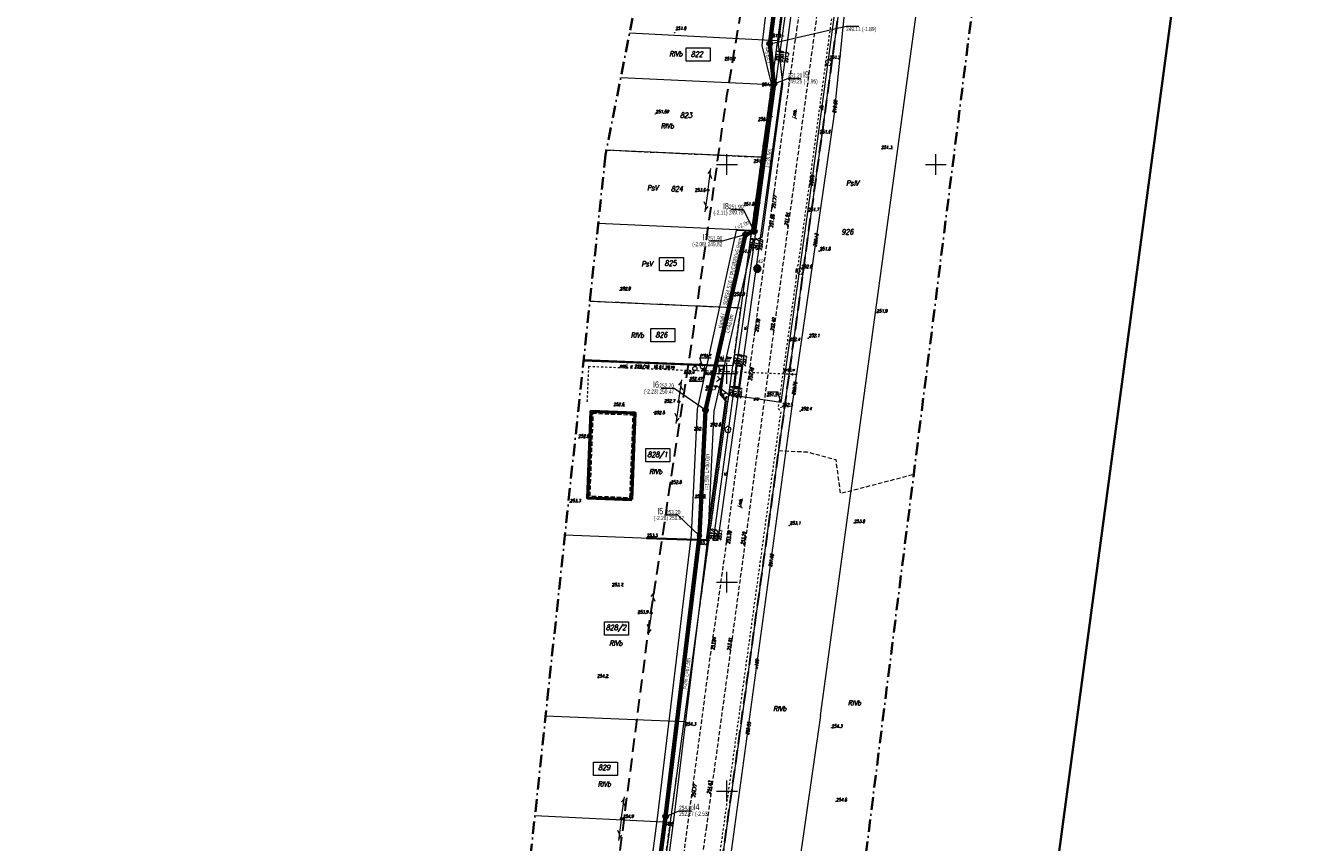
# Model space of a CAD drawing. Header units: millimetres. Extents: x 7436010 to 7436992, y 5663514 to 5666647.
# Tile 62 of 73: x 7436582 to 7436891, y 5666138 to 5666333. Entities that reach past the tile are written whole.
import ezdxf
from ezdxf.enums import TextEntityAlignment as Align

# ---------------------------------------------------------------- set-up
doc = ezdxf.new("R2010")
doc.units = ezdxf.units.MM
doc.header["$PDSIZE"] = 1
for name, pattern in [('$0$HIDDEN', [9.525, 6.35, -3.175]), ('1', [0]), ('3', [1, 0.5, -0.5]), ('BUW', [1.5, 1, -0.5]), ('GAK', [3.5, 2, -0.75, 0, -0.75]), ('GDE', [0]), ('GUZ', [1.5, 1, -0.5]), ('KOR', [2, 1, 1]), ('KOU', [1.5, 1, -0.5]), ('UBE', [0]), ('UPE', [2, 1, 1]), ('UPW', [2, 1, 1])]:
    doc.linetypes.add(name, pattern=pattern)
for name, color, linetype, lineweight in [('1 OGRODZENIE', 7, 'BGT', 35), ('3 BUDYNEK W BUDOWIE', 7, 'Continuous', 50), ('42 RZĘDNE WODOCIĄG', 5, 'Continuous', 18), ('5 RÓW PRZYDROŻNY', 7, 'Continuous', 18), ('7 HYDRANT W BUDOWIE', 5, 'Continuous', 18), ('8 STUDZIENKA WODNA W BUDOWIE', 5, 'Continuous', 18), ('_AA_Kanalizacja grawitacyjna - trasa', 244, 'Continuous', 70), ('_AA_Studnia kanalizacyjna bet.1000mm - symbol', 24, 'Continuous', 40), ('_DZIAŁKI DO POZWOLENIA', 110, 'Continuous', 9), ('_GG_Otwory geologiczne - symbole', 10, 'Continuous', 40), ('_LINIA ROZ.LOKA', 4, '$0$HIDDEN', 30), ('Dzialki', 7, 'GDE', 18), ('EDZPD_L_1', 7, 'GDE', 18), ('EDZTD_T_0', 7, 'Continuous', 18), ('EUZOU_T_0', 96, 'Continuous', 18), ('EUZOU_T_3', 7, 'Continuous', 18), ('EUZPU_L_3', 7, 'KOR', 18), ('GG_otwory_geologiczne_geolog', 10, 'Continuous', 40), ('Linie_odn', 7, 'Continuous', 9), ('Numery działek uzupełnienie', 7, 'Continuous', 18), ('Numery_dzialek', 7, 'Continuous', 18), ('obszar odziaływania inwestcyji', 80, 'Continuous', 20), ('Podzial_sekcyjny_krzyze', 7, 'Continuous', 13), ('Punkty', 7, 'Continuous', 18), ('PunPOMIAR1', 7, 'Continuous', 18), ('RzedPOMIAR1', 7, 'Continuous', 18), ('SDROK_T_0', 7, 'Continuous', 18), ('SDRPK_L_1', 7, 'KOU', 18), ('SDRPK_L_4', 7, 'KOU', 18), ('SDRPT_L_0', 7, '1', 35), ('SIEC_ENERGETYCZNA_L_0', 1, '3', 18), ('SIEC_WODOCIAGOWA_L_0', 5, '3', 18), ('SZOPO_L_0', 7, 'BGT', 35), ('SZOPO_T_0', 7, 'Continuous', 18), ('SZZPZ_T_0', 7, 'Continuous', 18), ('UEEOA_T_0', 1, 'Continuous', 18), ('UEEOC_T_0', 1, 'Continuous', 18), ('UEEOO_T_0', 1, 'Continuous', 18), ('UEEPA_T_0', 1, 'Continuous', 18), ('UEEPB_L_0', 1, 'UBE', 18), ('UEEPON_L_0', 1, 'UPE', 18), ('UTTPA_T_3', 30, 'Continuous', 18), ('UWWOC_T_0', 5, 'Continuous', 18), ('UWWOO_T_0', 5, 'Continuous', 18), ('UWWPO_L_1', 5, '1', 18), ('UŻYTKI LINIE', 96, 'GUZ', 18), ('UŻYTKI OZNACZENIE', 96, 'Continuous', 18), ('WEKTOR WODOCIĄGI wo', 5, 'Continuous', 18), ('WUKOS_T_0', 7, 'Continuous', 18), ('WUKOS_T_1', 7, 'Continuous', 18), ('ZAKRES MAPY', 1, 'GAK', 35)]:
    doc.layers.add(name, color=color, linetype=linetype, lineweight=lineweight)
for name, color, linetype in [('_AA_Studnia kanalizacyjna bet.1000mm - plamki', 255, 'Continuous'), ('_map', 7, 'Continuous'), ('TEKST ks sieć L _ i', 244, 'Continuous'), ('TEKST ks studnia', 244, 'Continuous')]:
    doc.layers.add(name, color=color, linetype=linetype)
doc.layers.add('RAMA WYPLOT', color=3, linetype='Continuous', lineweight=35, plot=False)
doc.styles.add('K1_ACAD', font='romans.shx', dxfattribs={"width": 0.8, "oblique": 12})
doc.styles.add('PLAN 1 pop.', font='ARIALN.TTF', dxfattribs={"width": 0.8})
doc.styles.add('PLAN 2 pop.', font='ARIALN.TTF', dxfattribs={"width": 0.8})
doc.linetypes.add('BGT', pattern='A,3.75,[133,ltypeshp.shx,S=0.1875,R=0,X=0,Y=0],3.75', length=7.5)

# ---------------------------------------------------------------- blocks, each defined once
blk = doc.blocks.new('GRO')
at = {"linetype": 'Continuous'}
blk.add_circle((0, 0), 0.045, dxfattribs=at)
blk = doc.blocks.new('BGB')
at = {"linetype": 'Continuous'}
for centre, start, end in [((-1.5, 0), 359.9995, 60), ((1.5, 0), 120, 180.0005)]:
    blk.add_arc(centre, 1.5, start, end, dxfattribs=at)
blk = doc.blocks.new('DLI')
at = {"linetype": 'Continuous'}
blk.add_circle((0, 0), 0.045, dxfattribs=at)
for centre, start, end in [((-0.36, 0.12), 102.1445, 221.86), ((0, 0.38), 30.1401, 149.8599), ((0.36, 0.12), 318.14, 77.8555), ((-0.22, -0.3), 174.1482, 293.8542), ((0.22, -0.3), 246.1458, 5.8518)]:
    blk.add_arc(centre, 0.375, start, end, dxfattribs=at)
blk = doc.blocks.new('SUUS18_01')
at = {"linetype": 'Continuous'}
for p, q in [((0.5, 0.25), (-0.5, 0.25)), ((-0.5, 0.25), (-0.5, -0.25)), ((0.5, -0.25), (0.5, 0.25)), ((-0.5, -0.25), (0.5, -0.25))]:
    blk.add_line(p, q, dxfattribs=at)
blk = doc.blocks.new('SLS')
at = {"linetype": 'Continuous'}
blk.add_circle((0, 0), 0.25, dxfattribs=at)
blk = doc.blocks.new('PLT')
at = {"linetype": 'Continuous'}
for p, q in [((0.25, 0), (5.25, 0)), ((3.76605, 0), (2.9, -0.5)), ((3.9, 0.5), (4.76605, 0))]:
    blk.add_line(p, q, dxfattribs=at)
blk = doc.blocks.new('WSP')
at = {"linetype": 'Continuous'}
blk.add_circle((0, 0), 0.045, dxfattribs=at)
blk = doc.blocks.new('HYP')
at = {"linetype": 'Continuous'}
for p, q in [((0, 1), (-0.35355, 0.64645)), ((0, 1), (0.35355, 0.64645)), ((0, 0.5), (0, 1))]:
    blk.add_line(p, q, dxfattribs=at)
blk.add_circle((0, 0), 0.5, dxfattribs=at)
blk = doc.blocks.new('ZAS')
at = {"linetype": 'Continuous'}
for radius in [0.2, 0.175, 0.15, 0.125, 0.1, 0.075, 0.05, 0.025, 0.00715]:
    blk.add_circle((0, 0), radius, dxfattribs=at)
blk = doc.blocks.new('BUS')
at = {"linetype": 'Continuous'}
for p, q in [((0.5, 0.5), (-0.5, 0.5)), ((-0.5, 0.5), (-0.5, -0.5)), ((0.5, -0.5), (0.5, 0.5)), ((-0.5, -0.5), (0.5, -0.5))]:
    blk.add_line(p, q, dxfattribs=at)
blk = doc.blocks.new('WLZ')
at = {"linetype": 'Continuous'}
blk.add_circle((0, 0), 0.25, dxfattribs=at)
blk = doc.blocks.new('STUDZ')
at = {"layer": '1 OGRODZENIE', "flags": 128}
blk.add_lwpolyline([(7436745.16, 5666210.1), (7436730.78, 5666210.56)], dxfattribs=at)
at = {"layer": '3 BUDYNEK W BUDOWIE', "flags": 128}
blk.add_lwpolyline([(7436727.26, 5666219.77), (7436728.07, 5666240.45), (7436717.47, 5666240.87), (7436716.66, 5666220.19)], close=True, dxfattribs=at)
at = {"layer": '3 BUDYNEK W BUDOWIE', "linetype": 'BUW', "lineweight": 18, "flags": 128}
blk.add_lwpolyline([(7436726.78, 5666220.29), (7436727.55, 5666239.97), (7436717.95, 5666240.35), (7436717.18, 5666220.67)], close=True, dxfattribs=at)
at = {"layer": '42 RZĘDNE WODOCIĄG', "flags": 128}
blk.add_lwpolyline([(7436740.96, 5666248.16), (7436744.3, 5666248.16), (7436744.69, 5666250.98)], dxfattribs=at)
at = {"layer": 'Dzialki'}
for p, q in [((7436751.43, 5666251.82), (7436715.71, 5666253.22)), ((7436745.71, 5666210.01), (7436751.43, 5666251.82)), ((7436711.24, 5666211.36), (7436745.71, 5666210.01)), ((7436739.77, 5666166.65), (7436745.71, 5666210.01)), ((7436706.61, 5666168.01), (7436739.77, 5666166.65))]:
    blk.add_line(p, q, dxfattribs=at)
at = {"layer": 'EDZPD_L_1'}
for p, q in [((7436787.52, 5666415.51), (7436753.74, 5666168.54)), ((7436772.37, 5666168.08), (7436805.99, 5666414.61)), ((7436763.92, 5666343.09), (7436762.09, 5666329.71)), ((7436726.72, 5666331.5), (7436762.09, 5666329.71)), ((7436762.09, 5666329.71), (7436760.63, 5666319.06)), ((7436760.63, 5666319.06), (7436724.59, 5666320.73)), ((7436760.63, 5666319.06), (7436758.27, 5666301.77)), ((7436758.27, 5666301.77), (7436721.18, 5666303.47)), ((7436758.27, 5666301.77), (7436755.95, 5666284.81)), ((7436755.86, 5666284.18), (7436719.19, 5666285.85)), ((7436755.86, 5666284.18), (7436753.33, 5666265.7)), ((7436755.95, 5666284.81), (7436755.86, 5666284.18)), ((7436717.21, 5666267.32), (7436753.33, 5666265.7)), ((7436753.33, 5666265.7), (7436751.43, 5666251.82)), ((7436753.74, 5666168.54), (7436746.67, 5666118.16)), ((7436772.37, 5666168.08), (7436764.84, 5666115.39)), ((7436736.47, 5666142.51), (7436739.77, 5666166.65)), ((7436704.06, 5666144.13), (7436736.47, 5666142.51)), ((7436736.47, 5666142.51), (7436732.9, 5666116.42))]:
    blk.add_line(p, q, dxfattribs=at)
at = {"layer": 'EUZPU_L_3'}
for p, q in [((7436767.52, 5666361.64), (7436762.37, 5666324.7)), ((7436768.7, 5666361.4), (7436763.76, 5666324.4)), ((7436762.37, 5666324.7), (7436756.27, 5666279.69)), ((7436763.76, 5666324.4), (7436757.56, 5666279.52)), ((7436756.27, 5666279.69), (7436752.28, 5666251.92)), ((7436757.56, 5666279.52), (7436753.66, 5666251.76)), ((7436751.71, 5666246.87), (7436746.74, 5666210.06)), ((7436752.93, 5666246.6), (7436747.79, 5666210.06)), ((7436746.74, 5666210.06), (7436747.79, 5666210.06))]:
    blk.add_line(p, q, dxfattribs=at)
at = {"layer": 'Podzial_sekcyjny_krzyze', "color": 7, "lineweight": 13}
for p, q in [((7436750, 5666297.5), (7436750, 5666302.5)), ((7436800, 5666297.5), (7436800, 5666302.5)), ((7436747.5, 5666300), (7436752.5, 5666300)), ((7436797.5, 5666300), (7436802.5, 5666300)), ((7436750, 5666247.5), (7436750, 5666252.5)), ((7436747.5, 5666250), (7436752.5, 5666250)), ((7436750, 5666197.5), (7436750, 5666202.5)), ((7436747.5, 5666200), (7436752.5, 5666200)), ((7436750, 5666147.5), (7436750, 5666152.5)), ((7436747.5, 5666150), (7436752.5, 5666150))]:
    blk.add_line(p, q, dxfattribs=at)
at = {"layer": 'PunPOMIAR1'}
for p in [(7436760.15, 5666285.12), (7436764.61, 5666285.1), (7436772.04, 5666279.22), (7436769.45, 5666258.46), (7436767.54, 5666240.92), (7436764.9, 5666213.58), (7436730.78, 5666210.56), (7436749.84, 5666209.36), (7436754.24, 5666208.76), (7436741.54, 5666148.63), (7436746.12, 5666149.08)]:
    blk.add_point(p, dxfattribs=at)
at = {"layer": 'RAMA WYPLOT', "flags": 128}
blk.add_lwpolyline([(7436474.28, 5666646.78), (7436381.84, 5665956.72), (7436798.12, 5665900.96), (7436890.56, 5666591.01)], close=True, dxfattribs=at)
at = {"layer": 'SDRPK_L_1'}
for p, q in [((7436766.74, 5666332.27), (7436767.38, 5666336.04)), ((7436761.3, 5666293.34), (7436766.74, 5666332.27)), ((7436765.91, 5666294.51), (7436761.18, 5666260.11)), ((7436760.76, 5666289.56), (7436761.3, 5666293.34)), ((7436755.55, 5666251.54), (7436760.76, 5666289.56)), ((7436761.18, 5666260.11), (7436751.25, 5666186.66)), ((7436749.9, 5666209.8), (7436755.55, 5666251.54)), ((7436749.9, 5666209.8), (7436746.66, 5666186.9))]:
    blk.add_line(p, q, dxfattribs=at)
at = {"layer": 'SDRPK_L_4'}
for p, q in [((7436776.37, 5666371.62), (7436765.91, 5666294.51)), ((7436739.7, 5666134.9), (7436746.66, 5666186.9)), ((7436751.25, 5666186.66), (7436745.09, 5666141.48)), ((7436745.09, 5666141.48), (7436744.09, 5666134.34))]:
    blk.add_line(p, q, dxfattribs=at)
at = {"layer": 'SDRPT_L_0'}
for p, q in [((7436752.28, 5666251.92), (7436751.71, 5666246.87)), ((7436753.66, 5666251.76), (7436752.28, 5666251.92)), ((7436752.93, 5666246.6), (7436753.66, 5666251.76)), ((7436751.71, 5666246.87), (7436752.93, 5666246.6))]:
    blk.add_line(p, q, dxfattribs=at)
at = {"layer": 'SIEC_ENERGETYCZNA_L_0'}
for p, q in [((7436776.48, 5666345.8), (7436769.65, 5666294.95)), ((7436769.65, 5666294.95), (7436767.02, 5666276.04)), ((7436767.02, 5666276.04), (7436766.46, 5666274.6)), ((7436766.6, 5666273.07), (7436763.58, 5666251.33)), ((7436766.46, 5666274.6), (7436766.6, 5666273.07)), ((7436763.58, 5666251.33), (7436763.17, 5666248.36)), ((7436763.17, 5666248.36), (7436762.64, 5666244.56)), ((7436762.64, 5666244.56), (7436762.23, 5666241.59)), ((7436762.87, 5666240.82), (7436753.1, 5666169.78)), ((7436762.23, 5666241.59), (7436762.87, 5666240.82)), ((7436753.1, 5666169.78), (7436746.76, 5666124.17))]:
    blk.add_line(p, q, dxfattribs=at)
at = {"layer": 'SIEC_WODOCIAGOWA_L_0'}
for p, q in [((7436716.88, 5666251.7), (7436716.51, 5666243.13)), ((7436716.88, 5666251.7), (7436744.1, 5666250.61)), ((7436744.1, 5666250.61), (7436744.14, 5666251.61)), ((7436748.58, 5666250.44), (7436744.1, 5666250.61)), ((7436765.66, 5666249.75), (7436748.58, 5666250.44)), ((7436766.66, 5666249.71), (7436765.66, 5666249.75))]:
    blk.add_line(p, q, dxfattribs=at)
at = {"layer": 'SIEC_WODOCIAGOWA_L_0', "linetype": 'Continuous'}
for p, q in [((7436748.58, 5666250.44), (7436747.44, 5666253.03)), ((7436747.44, 5666253.03), (7436750.7, 5666253.02))]:
    blk.add_line(p, q, dxfattribs=at)
at = {"layer": 'SIEC_WODOCIAGOWA_L_0', "linetype": 'Continuous', "flags": 128}
blk.add_lwpolyline([(7436744.14, 5666251.61), (7436743.55, 5666253.73), (7436746.26, 5666253.73)], dxfattribs=at)
at = {"layer": 'SZOPO_L_0'}
for p, q in [((7436749.4, 5666251.81), (7436715.69, 5666253.05)), ((7436748.43, 5666245.26), (7436749.34, 5666251.78)), ((7436748.4, 5666245.2), (7436749.74, 5666243.43)), ((7436749.74, 5666243.43), (7436745.57, 5666213.07)), ((7436745.57, 5666213.07), (7436745.16, 5666210.1))]:
    blk.add_line(p, q, dxfattribs=at)
at = {"layer": 'UEEOC_T_0'}
for p, q in [((7436745.07, 5666246.98), (7436747.48, 5666246.98)), ((7436749.8, 5666245.34), (7436747.48, 5666246.98)), ((7436759.68, 5666245.56), (7436762.19, 5666245.56)), ((7436762.93, 5666243.01), (7436762.19, 5666245.56))]:
    blk.add_line(p, q, dxfattribs=at)
at = {"layer": 'UEEPB_L_0'}
blk.add_line((7436761.42, 5666243.23), (7436752.51, 5666244.53), dxfattribs=at)
at = {"layer": 'UEEPON_L_0'}
for p, q in [((7436776.98, 5666345.74), (7436770.14, 5666294.88)), ((7436770.14, 5666294.88), (7436762.93, 5666243.01)), ((7436749.8, 5666245.34), (7436748.83, 5666244.74)), ((7436750.47, 5666244.83), (7436749.8, 5666245.34)), ((7436762.93, 5666243.01), (7436750.47, 5666244.83))]:
    blk.add_line(p, q, dxfattribs=at)
at = {"layer": 'UŻYTKI LINIE', "flags": 128}
for points in [[(7436787.52, 5666415.51), (7436753.74, 5666168.54), (7436746.67, 5666118.16), (7436780.5, 5666113)], [(7436731.25, 5666354.4), (7436771.79, 5666400.57), (7436763.92, 5666343.09), (7436762.09, 5666329.71), (7436760.63, 5666319.06), (7436758.27, 5666301.77), (7436755.86, 5666284.18), (7436753.33, 5666265.7)], [(7436721.18, 5666303.47), (7436758.27, 5666301.77)], [(7436717.21, 5666267.32), (7436753.33, 5666265.7)], [(7436729.48, 5666091.36), (7436732.9, 5666116.42), (7436736.47, 5666142.51), (7436739.77, 5666166.65), (7436745.71, 5666210.01), (7436751.43, 5666251.82), (7436753.33, 5666265.7)], [(7436762.35, 5666231.53), (7436769.15, 5666231.19), (7436776.03, 5666229.38), (7436777.13, 5666221.26), (7436794.71, 5666225.83)]]:
    blk.add_lwpolyline(points, dxfattribs=at)
at = {"layer": 'WEKTOR WODOCIĄGI wo'}
for p, q in [((7436778.81, 5666343.71), (7436775.6, 5666311.59)), ((7436775.6, 5666311.59), (7436765.73, 5666243.23)), ((7436765.73, 5666243.23), (7436750.01, 5666128.18))]:
    blk.add_line(p, q, dxfattribs=at)
at = {"layer": 'ZAKRES MAPY', "ltscale": 1.5}
blk.add_lwpolyline([(7436499.64, 5664770.19), (7436618.18, 5665205.39), (7436683.21, 5665437.78), (7436699.29, 5665515.69), (7436766.55, 5666002.2), (7436830.55, 5666510.53), (7436842.09, 5666581.76), (7436785.51, 5666596.85), (7436785.51, 5666596.85), (7436586.58, 5666594.14), (7436584.94, 5666524.7), (7436750.08, 5666529.35), (7436745.08, 5666424.3), (7436720.95, 5666302.3), (7436720.95, 5666302.3), (7436688.83, 5666001.55), (7436443.21, 5666009.35), (7436440.09, 5665956.61), (7436694.21, 5665946.11), (7436662.94, 5665733.97), (7436630.66, 5665497.39), (7436531.49, 5665129.94)], dxfattribs=at)
at = {"layer": '7 HYDRANT W BUDOWIE'}
blk.add_blockref('HYP', (7436742.33, 5666251.15), dxfattribs=at)
at = {"layer": '8 STUDZIENKA WODNA W BUDOWIE'}
blk.add_blockref('WLZ', (7436744.69, 5666250.98), dxfattribs=at)
at = {"layer": 'Punkty'}
for p in [(7436751.43, 5666251.82), (7436745.71, 5666210.01), (7436739.77, 5666166.65)]:
    blk.add_blockref('GRO', p, dxfattribs=at)
at = {"layer": 'SIEC_WODOCIAGOWA_L_0'}
for name, p, rotation in [('HYP', (7436744.14, 5666251.61), 33.32798000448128), ('BUS', (7436748.58, 5666250.44), 1.726361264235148), ('ZAS', (7436765.66, 5666249.75), 269.9999974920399)]:
    blk.add_blockref(name, p, dxfattribs=dict(at, rotation=rotation))
at = {"layer": 'SZOPO_T_0', "rotation": 82.05460417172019}
blk.add_blockref('BGB', (7436748.89, 5666248.52), dxfattribs=at)
at = {"layer": 'SZZPZ_T_0'}
for p, rotation in [((7436774.31, 5666324.41), 0.06249987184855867), ((7436767.52, 5666274.46), 0.06255451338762), ((7436750.24, 5666236.55), 0.06269111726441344)]:
    blk.add_blockref('DLI', p, dxfattribs=dict(at, rotation=rotation))
at = {"layer": 'UEEPA_T_0', "rotation": 304.7860279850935}
blk.add_blockref('SUUS18_01', (7436748.83, 5666244.74), dxfattribs=at)
at = {"layer": 'UTTPA_T_3'}
for name, p, rotation in [('PLT', (7436745.46, 5666293.88), 82.27117581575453), ('PLT', (7436745.46, 5666293.88), 262.1699642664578), ('SLS', (7436745.46, 5666293.88), 0.0627730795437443), ('PLT', (7436738.49, 5666243.22), 82.17254790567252), ('PLT', (7436738.49, 5666243.22), 262.5600704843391), ('SLS', (7436738.49, 5666243.22), 0.06282772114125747), ('PLT', (7436731.89, 5666192.63), 82.56282488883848), ('SLS', (7436731.89, 5666192.63), 0.06318289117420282), ('PLT', (7436731.89, 5666192.63), 261.761532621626), ('PLT', (7436724.76, 5666143.39), 81.76175298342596), ('PLT', (7436724.76, 5666143.39), 262.5822890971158), ('SLS', (7436724.76, 5666143.39), 0.06416643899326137)]:
    blk.add_blockref(name, p, dxfattribs=dict(at, rotation=rotation))
at = {"layer": 'WUKOS_T_0'}
for p, rotation in [((7436737.47, 5666331.59), 0.06318289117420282), ((7436763.53, 5666330.79), 0.06274575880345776), ((7436774.25, 5666324.56), 0.06249987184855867), ((7436761.87, 5666319.27), 0.06271843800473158), ((7436732.79, 5666312.13), 0.06299164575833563), ((7436760.79, 5666311.44), 0.06269111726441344), ((7436771.82, 5666307.35), 0.06252719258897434), ((7436789.5, 5666303.76), 0.0623359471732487), ((7436759.42, 5666301.39), 0.06266379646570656), ((7436745.44, 5666293.86), 0.0627730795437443), ((7436757.9, 5666290.79), 0.06266379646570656), ((7436769.45, 5666289.6), 0.06255451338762), ((7436756.19, 5666279.41), 0.06266379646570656), ((7436767.44, 5666274.66), 0.06255451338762), ((7436724.38, 5666269.91), 0.06293700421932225), ((7436754.76, 5666268.63), 0.06266379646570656), ((7436785.82, 5666264.54), 0.06241790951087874), ((7436764.91, 5666257.78), 0.06255451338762), ((7436738.49, 5666243.16), 0.06282772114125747), ((7436762.96, 5666241.89), 0.06255451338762), ((7436750.32, 5666236.58), 0.06269111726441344), ((7436712.43, 5666219.13), 0.06340145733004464), ((7436780.43, 5666214.2), 0.06219934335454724), ((7436731.91, 5666192.57), 0.06318289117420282), ((7436740.01, 5666166.43), 0.06288236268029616), ((7436775.04, 5666165.15), 0.06129775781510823), ((7436776.13, 5666147.54), 0.0606967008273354), ((7436724.82, 5666143.39), 0.06416643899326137), ((7436737.09, 5666142.45), 0.06310092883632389)]:
    blk.add_blockref('WSP', p, dxfattribs=dict(at, rotation=rotation))
for p in [(7436762.37, 5666324.7), (7436762.96, 5666324.58), (7436763.76, 5666324.4), (7436760.76, 5666289.56), (7436756.27, 5666279.69), (7436757.01, 5666279.61), (7436757.56, 5666279.52), (7436756.72, 5666259.97), (7436761.18, 5666260.11), (7436752.28, 5666251.92), (7436752.95, 5666251.94), (7436753.66, 5666251.76), (7436751.71, 5666246.87), (7436752.37, 5666246.63), (7436752.93, 5666246.6), (7436725.41, 5666242.2), (7436732.56, 5666240.61), (7436744.62, 5666236.39), (7436717, 5666235.34), (7436736.56, 5666223.96), (7436744.82, 5666220.18), (7436745.75, 5666210.02), (7436746.74, 5666210.06), (7436747.22, 5666210.04), (7436747.79, 5666210.06), (7436725.06, 5666199.05), (7436746.66, 5666186.9), (7436751.25, 5666186.66), (7436721.51, 5666177.17)]:
    blk.add_blockref('WSP', p, dxfattribs=at)
at = {"layer": '42 RZĘDNE WODOCIĄG', "style": 'K1_ACAD', "oblique": 12, "width": 0.8}
blk.add_text('252.47', height=0.75, dxfattribs=at).set_placement((7436740.97, 5666248.36))
at = {"layer": '5 RÓW PRZYDROŻNY', "style": 'K1_ACAD', "oblique": 12, "width": 0.8}
blk.add_text('w.', height=0.75, rotation=82.4674, dxfattribs=at).set_placement((7436749.48, 5666225.94), align=Align.MIDDLE)
at = {"layer": '7 HYDRANT W BUDOWIE', "style": 'K1_ACAD', "oblique": 12, "width": 0.8}
blk.add_text('bud.w', height=0.75, dxfattribs=at).set_placement((7436739.69, 5666249.87))
at = {"layer": '8 STUDZIENKA WODNA W BUDOWIE', "style": 'K1_ACAD', "oblique": 12, "width": 0.8}
blk.add_text('bud.w', height=0.75, dxfattribs=at).set_placement((7436744.68, 5666249.71))
at = {"layer": 'EDZTD_T_0', "style": 'K1_ACAD', "oblique": 12, "width": 0.8}
for s, p in [('822', (7436741.39, 5666327.05)), ('823', (7436738.78, 5666312.42)), ('824', (7436736.62, 5666294.82)), ('926', (7436777.4, 5666284.5)), ('825', (7436735.08, 5666277.01))]:
    blk.add_text(s, height=1.25, dxfattribs=at).set_placement(p, align=Align.TOP_LEFT)
at = {"layer": 'EUZOU_T_0', "style": 'K1_ACAD', "oblique": 12, "width": 0.8}
for s, p in [('PsIV', (7436778.51, 5666295.56)), ('PsV', (7436729.53, 5666276.21)), ('RIVb', (7436731.34, 5666226.47)), ('RIVb', (7436721.82, 5666185.39)), ('RIVb', (7436761.05, 5666169.71))]:
    blk.add_text(s, height=1.25, dxfattribs=at).set_placement(p, align=Align.MIDDLE_LEFT)
at = {"layer": 'EUZOU_T_3', "style": 'K1_ACAD', "oblique": 12, "width": 0.8}
blk.add_text('w.', height=0.75, rotation=82.4674, dxfattribs=at).set_placement((7436754.3, 5666260.85), align=Align.MIDDLE)
at = {"layer": 'Numery działek uzupełnienie', "style": 'K1_ACAD', "oblique": 12, "width": 0.8}
for s, p in [('826', (7436732.91, 5666259.87)), ('829', (7436719.19, 5666156.28))]:
    blk.add_text(s, height=1.25, dxfattribs=at).set_placement(p, align=Align.TOP_LEFT)
at = {"layer": 'Numery_dzialek', "style": 'K1_ACAD', "oblique": 12, "width": 0.8}
for s, p in [('828/1', (7436730.96, 5666231.21)), ('828/2', (7436721.05, 5666189.79))]:
    blk.add_text(s, height=1.25, dxfattribs=at).set_placement(p, align=Align.TOP_LEFT)
at = {"layer": 'RzedPOMIAR1', "style": 'K1_ACAD', "oblique": 12, "width": 0.8}
for s, rotation, p in [('251.96', 82.1972, (7436760.99, 5666284.86)), ('251.94', 82.1778, (7436764.5, 5666285.31)), ('253.28', 82.2269, (7436750.68, 5666209.13)), ('253.29', 82.3006, (7436754.11, 5666208.89)), ('254.77', 82.3765, (7436742.37, 5666148.45)), ('254.63', 82.2298, (7436745.98, 5666149.23))]:
    blk.add_text(s, height=0.75, rotation=rotation, dxfattribs=at).set_placement(p)
for s, p in [('251.8', (7436772.2, 5666279.45)), ('252.1', (7436769.61, 5666258.69)), ('252.4', (7436767.7, 5666241.15)), ('253.1', (7436765.06, 5666213.81)), ('253.3', (7436730.79, 5666210.84))]:
    blk.add_text(s, height=0.75, dxfattribs=at).set_placement(p)
at = {"layer": 'SDROK_T_0', "style": 'K1_ACAD', "oblique": 12, "width": 0.8}
blk.add_text('j.mb.', height=0.75, rotation=82.2724, dxfattribs=at).set_placement((7436765.62, 5666311.09), align=Align.TOP_LEFT)
blk.add_text('j.mb.', height=0.75, rotation=79.8245, dxfattribs=at).set_placement((7436752.95, 5666217.87), align=Align.MIDDLE_LEFT)
at = {"layer": 'SIEC_WODOCIAGOWA_L_0', "style": 'K1_ACAD', "oblique": 12, "width": 0.8}
for s, p in [('proj.w', (7436743.56, 5666254.08)), ('proj. sw', (7436747.38, 5666253.39)), ('proj.w', (7436763.53, 5666250.52))]:
    blk.add_text(s, height=0.75, dxfattribs=at).set_placement(p)
blk.add_text('proj. w 229/18  10.01.2019', height=0.75, rotation=357.8861, dxfattribs=at).set_placement((7436724.29, 5666251.48))
at = {"layer": 'UEEOA_T_0', "style": 'K1_ACAD', "oblique": 12, "width": 0.8}
blk.add_text('e', height=0.75, dxfattribs=at).set_placement((7436749.53, 5666243.91))
at = {"layer": 'UEEOC_T_0', "style": 'K1_ACAD', "oblique": 12, "width": 0.8}
blk.add_text('250.8', height=0.75, rotation=82.3405, dxfattribs=at).set_placement((7436770.14, 5666294.88), align=Align.MIDDLE_LEFT)
for s, p in [('251.7', (7436744.79, 5666246.74)), ('251.5', (7436759.48, 5666245.28))]:
    blk.add_text(s, height=0.75, dxfattribs=at).set_placement(p, align=Align.TOP_LEFT)
at = {"layer": 'UEEOO_T_0', "style": 'K1_ACAD', "oblique": 12, "width": 0.8}
for rotation, p in [(82.3404, (7436772.65, 5666313.57)), (351.6897, (7436756.95, 5666243.88))]:
    blk.add_text('eN', height=0.75, rotation=rotation, dxfattribs=at).set_placement(p, align=Align.MIDDLE)
at = {"layer": 'UWWOC_T_0', "style": 'K1_ACAD', "oblique": 12, "width": 0.8}
for s, rotation, p in [('249.82', 84.3064, (7436776.07, 5666312.27)), ('250.13', 81.7801, (7436771.44, 5666280.31)), ('250.75', 81.782, (7436766.33, 5666244.8)), ('251.69', 82.2187, (7436760.75, 5666203.63)), ('252.55', 82.2217, (7436755.25, 5666163.37))]:
    blk.add_text(s, height=0.75, rotation=rotation, dxfattribs=at).set_placement(p)
at = {"layer": 'UWWOO_T_0', "style": 'K1_ACAD', "oblique": 12, "width": 0.8}
blk.add_text('w160', height=0.75, rotation=82.2207, dxfattribs=at).set_placement((7436757.48, 5666180.31), align=Align.CENTER)
at = {"layer": 'UŻYTKI OZNACZENIE', "style": 'K1_ACAD', "oblique": 12, "width": 0.8}
for s, p in [('RIVb', (7436737.75, 5666326.48)), ('RIVb', (7436735.72, 5666309.21)), ('PsV', (7436732.2, 5666294.41)), ('RIVb', (7436728.52, 5666259.12)), ('RIVb', (7436780.5, 5666171.07)), ('RIVb', (7436720.64, 5666151.67))]:
    blk.add_text(s, height=1.25, dxfattribs=at).set_placement(p, align=Align.MIDDLE)
at = {"layer": 'WUKOS_T_1', "style": 'K1_ACAD', "oblique": 12, "width": 0.8}
for s, rotation, p in [('251.0', 0.0632, (7436737.66, 5666332.24)), ('251.1', 82.062, (7436762.37, 5666324.7)), ('251.2', 0.0625, (7436774.53, 5666325.3)), ('251.59', 0.063, (7436732.94, 5666312.27)), ('251.6', 0.0625, (7436772.19, 5666307.44)), ('251.9', 82.287, (7436756.27, 5666279.69)), ('252.0', 0.0629, (7436724.38, 5666269.91)), ('251.9', 0.0624, (7436785.82, 5666264.54)), ('252.40', 82.098, (7436761.18, 5666260.11)), ('252.4', 0.0626, (7436764.91, 5666257.78)), ('252.3', 81.828, (7436752.29, 5666251.92)), ('252.5', 0.0626, (7436763.15, 5666242.1)), ('253.3', 0.0634, (7436712.43, 5666219.13)), ('253.0', 0.0622, (7436780.43, 5666214.2)), ('253.0', 82.296, (7436746.74, 5666210.06)), ('254.3', 0.0613, (7436775.04, 5666165.15)), ('254.6', 0.0607, (7436776.13, 5666147.54)), ('254.9', 0.0641, (7436725.11, 5666143.56))]:
    blk.add_text(s, height=0.75, rotation=rotation, dxfattribs=at).set_placement(p)
for s, rotation, p in [('251.0', 0.0627, (7436762.88, 5666331.21)), ('250.9', 0.0627, (7436759.99, 5666311.25)), ('251.8', 0.0627, (7436758.94, 5666301.24)), ('252.4', 81.99, (7436752.93, 5666246.6)), ('253.84', 82.287, (7436746.66, 5666186.9)), ('254.8', 0.063, (7436737.09, 5666142.45))]:
    blk.add_text(s, height=0.75, rotation=rotation, dxfattribs=at).set_placement(p, align=Align.TOP_RIGHT)
blk.add_text('251.2', height=0.75, dxfattribs=at).set_placement((7436751.95, 5666325.33), align=Align.MIDDLE_RIGHT)
for s, rotation, p in [('250.9', 82.404, (7436762.96, 5666324.58)), ('251.7', 82.134, (7436757.01, 5666279.61)), ('251.8', 82.008, (7436752.95, 5666251.94)), ('252.7', 81.9944, (7436747.22, 5666210.04))]:
    blk.add_text(s, height=0.75, rotation=rotation, dxfattribs=at).set_placement(p, align=Align.MIDDLE_LEFT)
for s, rotation, p in [('251.2', 82.404, (7436763.76, 5666324.4)), ('251.77', 82.044, (7436760.76, 5666289.56)), ('251.7', 0.063, (7436769.45, 5666289.6)), ('252.0', 82.134, (7436757.56, 5666279.52)), ('252.38', 82.4057, (7436756.72, 5666259.97)), ('252.3', 82.008, (7436753.66, 5666251.76)), ('253.1', 81.99, (7436747.79, 5666210.06)), ('254.3', 0.063, (7436740.01, 5666166.43))]:
    blk.add_text(s, height=0.75, rotation=rotation, dxfattribs=at).set_placement(p, align=Align.TOP_LEFT)
for s, rotation, p in [('251.2', 0.0627, (7436760.92, 5666319.2)), ('253.6', 0.0628, (7436744.87, 5666293.9)), ('251.8', 0.0627, (7436756.52, 5666290.53)), ('251.9', 0.0627, (7436755.58, 5666279.26)), ('252.0', 0.0627, (7436754.25, 5666268.95)), ('252.49', 82.161, (7436756.02, 5666251.4)), ('251.9', 81.99, (7436752.37, 5666246.63)), ('252.7', 0.0629, (7436737.58, 5666243.4)), ('252.6', 0.0627, (7436748.55, 5666237.74)), ('253.9', 0.0632, (7436731.18, 5666192.88))]:
    blk.add_text(s, height=0.75, rotation=rotation, dxfattribs=at).set_placement(p, align=Align.MIDDLE_RIGHT)
for s, rotation, p in [('251.3', 0.0623, (7436789.5, 5666303.76)), ('252.0', 0.063, (7436770.39, 5666275.2)), ('252.4', 82.296, (7436751.62, 5666246.89)), ('253.81', 82.233, (7436751.25, 5666186.66))]:
    blk.add_text(s, height=0.75, rotation=rotation, dxfattribs=at).set_placement(p, align=Align.RIGHT)
for s, p in [('252.6', (7436725.41, 5666242.2)), ('252.7', (7436744.62, 5666236.39)), ('253.0', (7436744.82, 5666220.18)), ('253.7', (7436725.06, 5666199.05)), ('254.2', (7436721.51, 5666177.17))]:
    blk.add_text(s, height=0.75, dxfattribs=at).set_placement(p, align=Align.RIGHT)
for s, p in [('252.5', (7436732.56, 5666240.61)), ('252.8', (7436736.56, 5666223.96))]:
    blk.add_text(s, height=0.75, dxfattribs=at).set_placement(p, align=Align.MIDDLE_LEFT)
for s, p in [('252.9', (7436717, 5666235.34)), ('253.2', (7436745.46, 5666209.75))]:
    blk.add_text(s, height=0.75, dxfattribs=at).set_placement(p, align=Align.TOP_RIGHT)
blk = doc.blocks.new('A$C759113EB')
at = {"linetype": '1'}
h = blk.add_hatch(color=1, dxfattribs=at)
h.dxf.hatch_style = 1
h.paths.add_polyline_path([(1.5, 1.5), (3, 1.5, 0.414214), (1.5, 3)])
h.paths.add_polyline_path([(1.5, 1.5), (0, 1.5, 0.414214), (1.5, 0)])
at = {"layer": 'GG_otwory_geologiczne_geolog', "color": 10}
for p, q in [((0, 1.5), (3, 1.5)), ((1.5, 3), (1.5, 0))]:
    blk.add_line(p, q, dxfattribs=at)
at = {"layer": 'GG_otwory_geologiczne_geolog', "color": 1}
for start, end in [(90, 180), (270, 0)]:
    blk.add_arc((1.5, 1.5), 1.5, start, end, dxfattribs=at)
at = {"layer": 'GG_otwory_geologiczne_geolog', "color": 10}
for start, end in [(180, 270), (0, 90)]:
    blk.add_arc((1.5, 1.5), 1.5, start, end, dxfattribs=at)

msp = doc.modelspace()

# ---------------------------------------------------------------- hatches: boundary and pattern name
at = {"layer": '_AA_Studnia kanalizacyjna bet.1000mm - plamki', "linetype": 'Continuous'}
h = msp.add_hatch(color=256, dxfattribs=at)
edge = h.paths.add_edge_path()
edge.add_arc((7436760.24, 5666328.93), 0.5, 0, 360)
h = msp.add_hatch(color=256, dxfattribs=at)
edge = h.paths.add_edge_path()
edge.add_arc((7436761.26, 5666319.33), 0.5, 0, 360)
h = msp.add_hatch(color=256, dxfattribs=at)
edge = h.paths.add_edge_path()
edge.add_arc((7436754.47, 5666283.27), 0.5, 0, 360)
h = msp.add_hatch(color=256, dxfattribs=at)
edge = h.paths.add_edge_path()
edge.add_arc((7436756.55, 5666283.98), 0.5, 0, 360)
h = msp.add_hatch(color=256, dxfattribs=at)
edge = h.paths.add_edge_path()
edge.add_arc((7436744.89, 5666241.19), 0.5, 0, 360)
h = msp.add_hatch(color=256, dxfattribs=at)
edge = h.paths.add_edge_path()
edge.add_arc((7436735.34, 5666143.92), 0.5, 0, 360)
at = {"layer": '_AA_Studnia kanalizacyjna bet.1000mm - symbol', "linetype": 'Continuous'}
h = msp.add_hatch(color=256, dxfattribs=at)
edge = h.paths.add_edge_path()
edge.add_arc((7436743.45, 5666211.14), 0.3, 0, 360)

# ---------------------------------------------------------------- linework, layer by layer
at = {"layer": '_AA_Kanalizacja grawitacyjna - trasa'}
msp.add_lwpolyline([(7436762, 5666342.3), (7436760.24, 5666328.93), (7436761.26, 5666319.33), (7436756.55, 5666283.98), (7436754.47, 5666283.27), (7436744.89, 5666241.19), (7436743.45, 5666211.14), (7436735.34, 5666143.92), (7436735.34, 5666143.92), (7436735.34, 5666143.92), (7436735.34, 5666143.92), (7436735.34, 5666143.92), (7436728.57, 5666092.26)], dxfattribs=at)
at = {"layer": '_AA_Studnia kanalizacyjna bet.1000mm - symbol', "linetype": 'Continuous'}
for centre, radius in [((7436760.24, 5666328.93), 0.5), ((7436761.26, 5666319.33), 0.5), ((7436754.47, 5666283.27), 0.5), ((7436756.55, 5666283.98), 0.5), ((7436744.89, 5666241.19), 0.5), ((7436743.45, 5666211.14), 0.3), ((7436735.34, 5666143.92), 0.5)]:
    msp.add_circle(centre, radius, dxfattribs=at)
at = {"layer": '_DZIAŁKI DO POZWOLENIA'}
for points in [[(7436740.25, 5666327.94), (7436745.98, 5666327.94), (7436745.98, 5666324.74), (7436740.25, 5666324.74)], [(7436733.89, 5666277.73), (7436739.62, 5666277.73), (7436739.62, 5666274.53), (7436733.89, 5666274.53)], [(7436731.8, 5666260.74), (7436737.53, 5666260.74), (7436737.53, 5666257.54), (7436731.8, 5666257.54)], [(7436730.6, 5666231.98), (7436736.33, 5666231.98), (7436736.33, 5666228.78), (7436730.6, 5666228.78)], [(7436720.71, 5666190.54), (7436726.45, 5666190.54), (7436726.45, 5666187.33), (7436720.71, 5666187.33)], [(7436718.07, 5666156.95), (7436723.81, 5666156.95), (7436723.81, 5666153.75), (7436718.07, 5666153.75)]]:
    msp.add_lwpolyline(points, close=True, dxfattribs=at)
at = {"layer": '_LINIA ROZ.LOKA', "ltscale": 0.5, "flags": 128}
msp.add_lwpolyline([(7436769.82, 5666386.17), (7436785.63, 5666401.9), (7436777.17, 5666339.85), (7436769.64, 5666284.84), (7436763.69, 5666241.33), (7436758.71, 5666204.87), (7436747, 5666120.48), (7436746.67, 5666118.16), (7436746, 5666112.25), (7436742.68, 5666086.95), (7436737.87, 5666050.31), (7436735.79, 5666034.48), (7436729.16, 5665983.96), (7436725.41, 5665955.37), (7436721.16, 5665922.94), (7436716.68, 5665892.75), (7436714.65, 5665879.5), (7436710.7, 5665853.65), (7436705.91, 5665822.36), (7436701.24, 5665791.78), (7436696.68, 5665761.99), (7436693.36, 5665740.28), (7436692.49, 5665734.57), (7436691.24, 5665725.21), (7436686.82, 5665692.28), (7436686.24, 5665687.98), (7436687.02, 5665687.87), (7436687.8, 5665687.76), (7436688.43, 5665687.68), (7436689.73, 5665687.5), (7436691.7, 5665687.22), (7436695.05, 5665686.76), (7436699.59, 5665686.13), (7436703.87, 5665685.5), (7436710.05, 5665684.69), (7436704.14, 5665626.72), (7436692.35, 5665554.03), (7436684.4, 5665507.89), (7436678.95, 5665476.38), (7436678.11, 5665452.58), (7436669.82, 5665424.53), (7436658.74, 5665384.42), (7436649.92, 5665353.22), (7436656.07, 5665352.41), (7436640.53, 5665294.18), (7436627.07, 5665248.66), (7436617.8, 5665220.56), (7436609.03, 5665184.74), (7436597.09, 5665145.04), (7436586.74, 5665104.18), (7436580.26, 5665077.61), (7436551.4, 5665080.63), (7436544.13, 5665053.46), (7436541.65, 5665043.68), (7436535.65, 5665019.89), (7436527.28, 5664986.71), (7436518.85, 5664953.13), (7436540.24, 5664951.29), (7436527.27, 5664905.09), (7436512.89, 5664848.87), (7436512.75, 5664848.25), (7436491.25, 5664843.66), (7436490.45, 5664840.42), (7436488.75, 5664840.17), (7436485.59, 5664828.52), (7436480.77, 5664810.69), (7436477.56, 5664798.83), (7436470.05, 5664771.07), (7436466.78, 5664758.91), (7436461, 5664737.53), (7436453.38, 5664709.45), (7436450.49, 5664698.66), (7436449.29, 5664694.23), (7436447.88, 5664689), (7436444.73, 5664677.41), (7436439.73, 5664658.88), (7436430.8, 5664625.84), (7436422.09, 5664592.64), (7436411.81, 5664553.45), (7436402.82, 5664519.11), (7436395.06, 5664489.58), (7436386.91, 5664458.42), (7436380.7, 5664434.66), (7436376.52, 5664418.9), (7436373.4, 5664406.85), (7436371.23, 5664398.64), (7436365.4, 5664376.39), (7436360.19, 5664356.59), (7436358.97, 5664351.96), (7436370.07, 5664349.72), (7436345.74, 5664252.38), (7436338.1, 5664221.81), (7436346.56, 5664219.64), (7436332.96, 5664172.83), (7436327.71, 5664153.96), (7436320.71, 5664127.65), (7436315.85, 5664109.04), (7436293.51, 5664105.67), (7436291.78, 5664098.99), (7436311.25, 5664095.22), (7436305.86, 5664069.9), (7436301.25, 5664052.5), (7436298.26, 5664034.7), (7436295.23, 5664016.7), (7436294.2, 5663992.36), (7436295.68, 5663969.32), (7436298.86, 5663944.9), (7436305.05, 5663922.42), (7436309.37, 5663907.37), (7436310.08, 5663904.28), (7436287.94, 5663894.27), (7436287.89, 5663894.23), (7436289.29, 5663888.17), (7436307.22, 5663896.42), (7436313.56, 5663878.37), (7436316.82, 5663864.36), (7436323.1, 5663841.84), (7436323.62, 5663840.35), (7436302.73, 5663832.55), (7436306.08, 5663818.61), (7436328.59, 5663826.53), (7436335.3, 5663807.88), (7436346.49, 5663776.83), (7436347.27, 5663774.44), (7436325.84, 5663769.72), (7436328.27, 5663765.49), (7436328.27, 5663765.49), (7436337.73, 5663749.26), (7436355.95, 5663758.12), (7436369.04, 5663743.04), (7436379.22, 5663723.73), (7436386.59, 5663707.33), (7436393.78, 5663687.44), (7436394.54, 5663683.16), (7436386.12, 5663681.18), (7436375.06, 5663673.19), (7436376.66, 5663669.4), (7436378.04, 5663665.37), (7436383.14, 5663649.89), (7436385.45, 5663641.27), (7436392.56, 5663614.94), (7436402.77, 5663597.55), (7436404.55, 5663594.36), (7436398.14, 5663579.56), (7436383.47, 5663579.87), (7436383.47, 5663598.95), (7436383.54, 5663613.76), (7436381.27, 5663622.16), (7436375.49, 5663643.65), (7436374.49, 5663647.41), (7436373.19, 5663652.22), (7436366.81, 5663649.77), (7436363.11, 5663660.13), (7436369.06, 5663664.53), (7436367.98, 5663667.46), (7436362.42, 5663663.46), (7436351.03, 5663690.17), (7436348.92, 5663700.66), (7436355.28, 5663701.41), (7436350.01, 5663711.55), (7436342.68, 5663723.84), (7436323.69, 5663721.1), (7436294.62, 5663770.74), (7436268.86, 5663766.23), (7436263.07, 5663785.82), (7436260.04, 5663784.81), (7436254.69, 5663782.73), (7436252.46, 5663789.25), (7436260.43, 5663792.4), (7436278.16, 5663799.5), (7436285.7, 5663801.99), (7436278.82, 5663825.68), (7436273.4, 5663846.93), (7436269.39, 5663864.94), (7436284.57, 5663868.62), (7436282.66, 5663876.99), (7436274.79, 5663875.66), (7436272.43, 5663887.4), (7436280.04, 5663888.29), (7436279.11, 5663892.09), (7436269.52, 5663890.93), (7436263.1, 5663914.55), (7436258.6, 5663935.85), (7436251.25, 5663959.73), (7436247.77, 5663974.33), (7436257.81, 5663977.45), (7436257.7, 5663985.66), (7436257.6, 5663994.26), (7436254.81, 5664004.46), (7436251.48, 5664016.71), (7436250.55, 5664027.07), (7436249.49, 5664037.26), (7436242.69, 5664037.33), (7436241.68, 5664048.83), (7436240.9, 5664065.75), (7436219.89, 5664094.24), (7436221.99, 5664101.65), (7436224.11, 5664100.45), (7436249.12, 5664102.02), (7436242.68, 5664108.3), (7436226.64, 5664128.31), (7436226.02, 5664140.26), (7436224.84, 5664141.85), (7436219.24, 5664143.56), (7436189.72, 5664143.16), (7436172.24, 5664151.73), (7436160.04, 5664157.7), (7436156.65, 5664159.35), (7436144.81, 5664164.95), (7436142.54, 5664166.01), (7436135.05, 5664171.55), (7436122.04, 5664181.32), (7436108.22, 5664191.49), (7436106.94, 5664192.44), (7436096.69, 5664202.79), (7436089.7, 5664209.89), (7436082.36, 5664217.23), (7436065.98, 5664208.51), (7436054.19, 5664202.18), (7436048.15, 5664211.64), (7436077.49, 5664231.59), (7436078.11, 5664230.8), (7436082.88, 5664224.7), (7436088.01, 5664218.66), (7436091.26, 5664215.4), (7436100.88, 5664205.31), (7436105.44, 5664200.58), (7436107, 5664199), (7436108.61, 5664197.36), (7436109.38, 5664196.58), (7436109.54, 5664196.42), (7436113.39, 5664193.77), (7436117.54, 5664190.76), (7436126.19, 5664184.59), (7436131.52, 5664180.7), (7436136.12, 5664196.77), (7436147.66, 5664192.78), (7436144.07, 5664181.29), (7436141.62, 5664173.45), (7436149.98, 5664169.14), (7436161.93, 5664163.01), (7436166.87, 5664160.46), (7436176.13, 5664155.71), (7436190.6, 5664148.29), (7436211.64, 5664148.49), (7436219.97, 5664148.58), (7436227.76, 5664146.18), (7436230.92, 5664142.23), (7436230.7, 5664137.63), (7436231.98, 5664130.14), (7436242.86, 5664115.22), (7436255.74, 5664102.74), (7436277.11, 5664081.5), (7436279.29, 5664110.77), (7436287.11, 5664140.3), (7436294.81, 5664168.38), (7436300.41, 5664167.93), (7436303.62, 5664180.05), (7436314.75, 5664222.52), (7436320.67, 5664244.51), (7436329.29, 5664276.33), (7436339.49, 5664314.22), (7436347.35, 5664343.31), (7436344.05, 5664344.14), (7436348.21, 5664369.31), (7436371.21, 5664451.73), (7436387.62, 5664516.96), (7436415.59, 5664621.21), (7436434.67, 5664694.68), (7436464.45, 5664803.67), (7436472.92, 5664837.82), (7436477.35, 5664838.62), (7436478.21, 5664841.78), (7436481.51, 5664853.98), (7436494.03, 5664899.69), (7436502.4, 5664930.23), (7436504.59, 5664938.28), (7436507.77, 5664949.8), (7436500.72, 5664950), (7436508.91, 5664982.67), (7436528.12, 5665058.56), (7436539.99, 5665099.16), (7436546.5, 5665097.77), (7436553.59, 5665124.94), (7436568.61, 5665185.17), (7436573.13, 5665202.81), (7436575.09, 5665210.14), (7436580.01, 5665229.57), (7436583.77, 5665244.51), (7436593.84, 5665284.25), (7436602.23, 5665317.29), (7436613.91, 5665363.64), (7436618.24, 5665380.68), (7436630.04, 5665427.09), (7436635.6, 5665448.86), (7436641.55, 5665472.26), (7436645.6, 5665488.17), (7436647.47, 5665501.71), (7436650.05, 5665519.83), (7436651.53, 5665531.05), (7436655.66, 5665560.73), (7436662.17, 5665607.71), (7436664.22, 5665622.58), (7436669.04, 5665657.29), (7436673.24, 5665687.67), (7436669.13, 5665688.35), (7436676.29, 5665740.38), (7436691.42, 5665845.09), (7436699.67, 5665904.31), (7436707.4, 5665965.13), (7436522.2, 5665967.37), (7436460.27, 5665974.02), (7436461.79, 5665994.07), (7436645.18, 5665988.69), (7436704.6, 5665987.73), (7436718.23, 5666087.22), (7436731.41, 5666189.83), (7436742.14, 5666261.15), (7436750, 5666316.48), (7436754.58, 5666343.8), (7436764.08, 5666343.13), (7436769.82, 5666386.17)], dxfattribs=at)
at = {"layer": 'Linie_odn'}
for points in [[(7436760.24, 5666328.93), (7436778.51, 5666333.14), (7436781.55, 5666333.14)], [(7436761.31, 5666319.29), (7436764.54, 5666320.62), (7436767.68, 5666320.62)], [(7436756.6, 5666283.96), (7436753.97, 5666289.18), (7436750.97, 5666289.18)], [(7436754.51, 5666283.27), (7436748.89, 5666281.64), (7436745.83, 5666281.64)], [(7436744.9, 5666241.19), (7436737.35, 5666246.37), (7436734.3, 5666246.37)], [(7436743.42, 5666211.09), (7436738.27, 5666216.07), (7436735.05, 5666216.07)], [(7436735.32, 5666143.92), (7436738.55, 5666145.26), (7436741.55, 5666145.26)]]:
    msp.add_lwpolyline(points, dxfattribs=at)
at = {"layer": 'obszar odziaływania inwestcyji', "ltscale": 2}
for points in [[(7436802.01, 5666560.38), (7436796.73, 5666557.65), (7436797.3, 5666549.63), (7436793.16, 5666519.92), (7436789.78, 5666497.03), (7436786.52, 5666470.39), (7436781.74, 5666456.96), (7436778.81, 5666430.91), (7436775.64, 5666409.21), (7436776.04, 5666390.88), (7436769.05, 5666340.8), (7436763.77, 5666340.42), (7436762.25, 5666328.9), (7436763.28, 5666319.31), (7436758.37, 5666282.49), (7436756.17, 5666281.74), (7436746.88, 5666240.92), (7436745.45, 5666210.97), (7436737.33, 5666143.67), (7436730.55, 5666092), (7436730.26, 5666089.74), (7436727.23, 5666067.31)], [(7436771.97, 5666407.44), (7436772.03, 5666391.11), (7436765.34, 5666342.95), (7436760.12, 5666343.34), (7436758.34, 5666328.49), (7436760.63, 5666319.06), (7436755.89, 5666284.16), (7436752.22, 5666284.24), (7436742.9, 5666241.46), (7436741.46, 5666211.31), (7436733.36, 5666144.17), (7436726.59, 5666092.52), (7436726.29, 5666090.27), (7436723.27, 5666067.85)]]:
    msp.add_lwpolyline(points, dxfattribs=at)
at = {"layer": 'UWWPO_L_1', "linetype": 'UPW'}
for p, q in [((7436778.81, 5666343.71), (7436775.6, 5666311.59)), ((7436775.6, 5666311.59), (7436765.73, 5666243.23)), ((7436765.73, 5666243.23), (7436750.01, 5666128.18))]:
    msp.add_line(p, q, dxfattribs=at)

# ---------------------------------------------------------------- block references
at = {"layer": '_GG_Otwory geologiczne - symbole', "xscale": 0.5, "yscale": 0.5, "zscale": 0.5}
msp.add_blockref('A$C759113EB', (7436756.52, 5666274.34), dxfattribs=at)
at = {"layer": '_map'}
msp.add_blockref('STUDZ', (0, 0), dxfattribs=at)

# ---------------------------------------------------------------- texts
at = {"layer": '_GG_Otwory geologiczne - symbole', "insert": (7436757.35, 5666277.31), "char_height": 0.9, "width": 2.4446, "attachment_point": 1}
msp.add_mtext('{\\fArial|b0|i1|c238|p34;42}', dxfattribs=at)
at = {"layer": 'TEKST ks sieć L _ i', "style": 'PLAN 2 pop.', "width": 0.8}
for s, rotation, p in [('L=9.5m', 97.1415, (7436760.5, 5666324.37)), ('L=35.5m', 83.1751, (7436760.26, 5666299.23)), ('L=2.0m', 24.7826, (7436752.21, 5666284.28)), ('SDR34 S16.7 PVC%%c200x5.9mm', 76.929, (7436749.98, 5666266.26)), ('Kanał I', 79.1869, (7436748.87, 5666260.74)), ('L=43.0m', 75.8407, (7436750.55, 5666259.62)), ('L=30.0m', 87.5301, (7436745.68, 5666226.16)), ('L=67.5m', 82.4598, (7436740.75, 5666177.33))]:
    msp.add_text(s, height=1, rotation=rotation, dxfattribs=at).set_placement(p)
for s, rotation, p in [('i=1.5%', 87.5301, (7436745.76, 5666225.67)), ('i=2%', 82.4598, (7436740.65, 5666176.84))]:
    msp.add_text(s, height=1, rotation=rotation, dxfattribs=at).set_placement(p, align=Align.RIGHT)
at = {"layer": 'TEKST ks studnia', "width": 0.8}
for s, height, style, p in [('249.11 (-1.89)', 1, 'PLAN 2 pop.', (7436778.51, 5666331.94)), ('I9', 1.5, 'PLAN 1 pop.', (7436768.21, 5666320.82)), ('251.20', 1, 'PLAN 2 pop.', (7436764.54, 5666320.82)), ('249.25 (-1.95)', 1, 'PLAN 2 pop.', (7436764.54, 5666319.42)), ('I5', 1.5, 'PLAN 1 pop.', (7436733.31, 5666216.27)), ('253.20', 1, 'PLAN 2 pop.', (7436735.38, 5666216.27)), ('(-2.28) 250.92 ', 1, 'PLAN 2 pop.', (7436732.53, 5666214.87)), ('254.80', 1, 'PLAN 2 pop.', (7436738.55, 5666145.46)), ('I4', 1.5, 'PLAN 1 pop.', (7436742.01, 5666145.46)), ('252.27 (-2.53)', 1, 'PLAN 2 pop.', (7436738.55, 5666144.06))]:
    msp.add_text(s, height=height, dxfattribs=dict(at, style=style)).set_placement(p)
for s, height, style, p in [('(-2.11) 249.79', 1, 'PLAN 2 pop.', (7436753.97, 5666287.98)), ('I8', 1.5, 'PLAN 1 pop.', (7436750.47, 5666289.27)), ('251.90', 1, 'PLAN 2 pop.', (7436753.97, 5666289.38)), ('I7', 1.5, 'PLAN 1 pop.', (7436745.62, 5666281.84)), ('251.90', 1, 'PLAN 2 pop.', (7436748.89, 5666281.84)), ('(-2.08) 249.82', 1, 'PLAN 2 pop.', (7436748.89, 5666280.44)), ('I6', 1.5, 'PLAN 1 pop.', (7436733.75, 5666246.57)), ('(-2.23) 250.47', 1, 'PLAN 2 pop.', (7436737.35, 5666245.17)), ('252.70', 1, 'PLAN 2 pop.', (7436737.35, 5666246.57))]:
    msp.add_text(s, height=height, dxfattribs=dict(at, style=style)).set_placement(p, align=Align.RIGHT)

doc.saveas('drawing.dxf')
